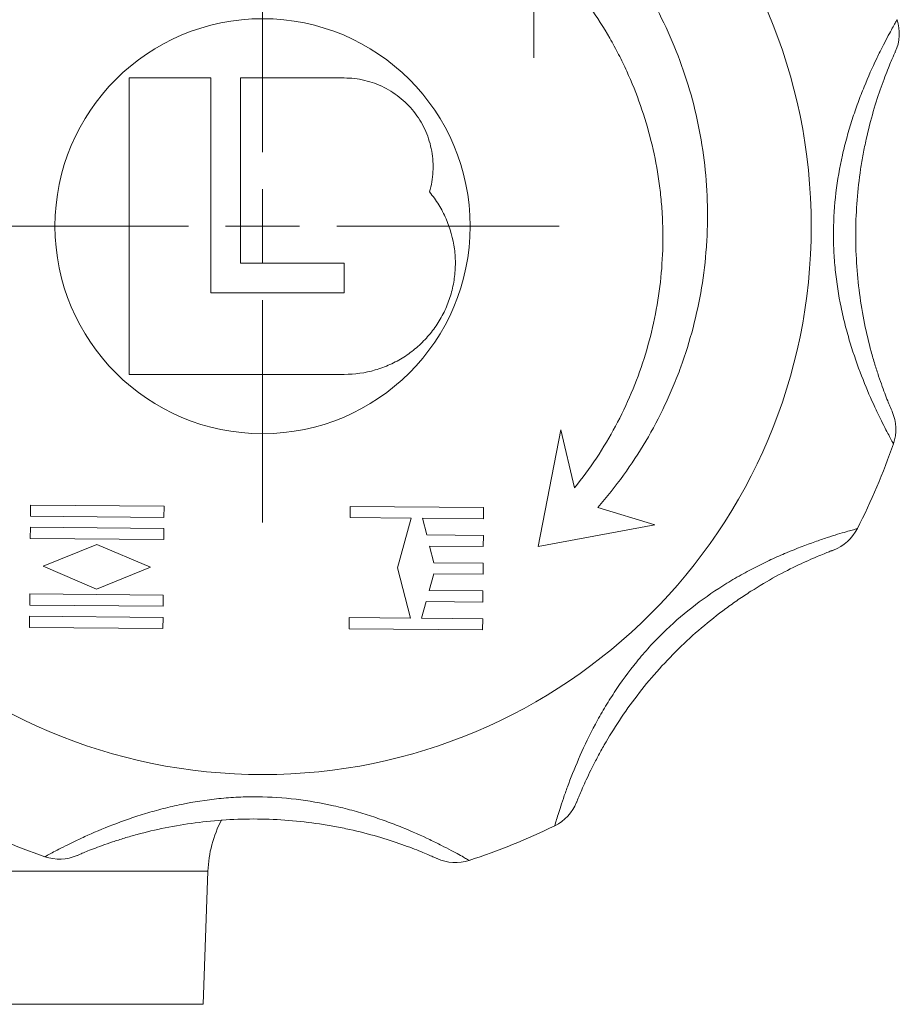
# Model space of a CAD drawing. Header units: millimetres. Extents: x 96 to 854, y -4 to 851.
# Tile 20 of 24: x 759 to 819, y 627 to 693. Entities that reach past the tile are written whole.
import ezdxf

# ---------------------------------------------------------------- set-up
doc = ezdxf.new("R2010")
doc.units = ezdxf.units.MM

# ---------------------------------------------------------------- blocks, each defined once
blk = doc.blocks.new('SW_CENTERMARKSYMBOL_10')
at = {"color": 0, "linetype": 'Continuous', "lineweight": 0}
for p, q in [((0, 2.5), (0, 4.65)), ((0, 0), (0, 2.5)), ((-2.5, 0), (-4.65, 0)), ((0, 0), (-2.5, 0)), ((0, 0), (2.5, 0)), ((0, 0), (0, -2.5)), ((2.5, 0), (4.65, 0)), ((0, -2.5), (0, -4.65))]:
    blk.add_line(p, q, dxfattribs=at)
blk = doc.blocks.new('SW_CENTERMARKSYMBOL_11')
at = {"color": 0, "linetype": 'Continuous', "lineweight": 0}
for p, q in [((0, 5), (0, 20)), ((0, 0), (0, 2.5)), ((-5, 0), (-20, 0)), ((0, 0), (-2.5, 0)), ((0, 0), (2.5, 0)), ((0, 0), (0, -2.5)), ((5, 0), (20, 0)), ((0, -5), (0, -20))]:
    blk.add_line(p, q, dxfattribs=at)

msp = doc.modelspace()

# ---------------------------------------------------------------- linework, layer by layer
at = {"color": 7, "linetype": 'Continuous', "lineweight": 15}
for p, q in [((766.568, 689.15), (766.568, 669.15)), ((772.068, 689.15), (766.568, 689.15)), ((772.068, 674.65), (772.068, 689.15)), ((774.068, 689.15), (774.068, 676.65)), ((781.068, 689.15), (774.068, 689.15)), ((774.068, 676.65), (781.068, 676.65)), ((781.068, 676.65), (781.068, 674.65)), ((781.068, 674.65), (772.068, 674.65)), ((766.568, 669.15), (781.068, 669.15)), ((795.688, 665.401), (794.159, 657.549)), ((796.608, 661.487), (795.688, 665.401)), ((759.921, 660.333), (759.915, 659.583)), ((768.921, 660.255), (759.921, 660.333)), ((768.915, 659.505), (768.921, 660.255)), ((781.476, 660.242), (781.469, 659.492)), ((790.476, 660.163), (781.476, 660.242)), ((790.469, 659.413), (790.476, 660.163)), ((802.025, 659.01), (798.175, 660.171)), ((759.915, 659.583), (768.915, 659.505)), ((781.469, 659.492), (785.594, 659.456)), ((785.594, 659.456), (784.661, 656.089)), ((786.344, 659.449), (790.469, 659.413)), ((786.636, 658.322), (786.344, 659.449)), ((794.159, 657.549), (802.025, 659.01)), ((759.908, 658.833), (759.902, 658.083)), ((768.908, 658.755), (759.908, 658.833)), ((768.901, 658.005), (768.908, 658.755)), ((759.902, 658.083), (768.901, 658.005)), ((790.459, 658.288), (786.636, 658.322)), ((790.453, 657.538), (790.459, 658.288)), ((764.398, 657.669), (760.764, 656.201)), ((768.006, 656.138), (764.398, 657.669)), ((786.83, 657.57), (790.453, 657.538)), ((787.122, 656.442), (786.83, 657.57)), ((790.443, 656.413), (787.122, 656.442)), ((790.436, 655.663), (790.443, 656.413)), ((760.764, 656.201), (764.372, 654.669)), ((764.372, 654.669), (768.006, 656.138)), ((784.661, 656.089), (785.535, 652.706)), ((786.804, 654.57), (787.115, 655.692)), ((787.115, 655.692), (790.436, 655.663)), ((790.427, 654.539), (786.804, 654.57)), ((790.42, 653.789), (790.427, 654.539)), ((759.869, 654.334), (759.862, 653.584)), ((768.869, 654.255), (759.869, 654.334)), ((768.862, 653.505), (768.869, 654.255)), ((786.285, 652.7), (786.597, 653.822)), ((786.597, 653.822), (790.42, 653.789)), ((759.862, 653.584), (768.862, 653.505)), ((759.856, 652.834), (759.849, 652.084)), ((768.856, 652.755), (759.856, 652.834)), ((768.849, 652.005), (768.856, 652.755)), ((781.411, 652.742), (781.404, 651.992)), ((785.535, 652.706), (781.411, 652.742)), ((790.41, 652.664), (786.285, 652.7)), ((790.404, 651.914), (790.41, 652.664)), ((759.849, 652.084), (768.849, 652.005)), ((781.404, 651.992), (790.404, 651.914)), ((771.568, 626.65), (771.882, 635.633)), ((681.568, 626.65), (771.568, 626.65))]:
    msp.add_line(p, q, dxfattribs=at)
at = {"color": 8, "linetype": 'Continuous', "lineweight": 15}
msp.add_line((771.882, 635.633), (681.254, 635.633), dxfattribs=at)
at = {"color": 7, "linetype": 'Continuous', "lineweight": 15}
for radius in [37, 14]:
    msp.add_circle((775.568, 679.15), radius, dxfattribs=at)
for centre, radius, start, end in [((815.504, 692.153), 3, 335.63513, 18.03507), ((815.271, 665.452), 3, 340.96493, 23.36487), ((775.568, 679.15), 45, 333.03507, 340.96493), ((813.002, 660.105), 3, 290.63513, 333.03507), ((793.956, 641.389), 3, 295.96493, 338.36487), ((779.877, 635.353), 8, 152.14541, 178), ((775.568, 679.15), 45, 243.03507, 250.96493), ((775.568, 679.15), 45, 288.03507, 295.96493), ((761.87, 639.446), 3, 250.96493, 293.36487), ((788.571, 639.213), 3, 245.63513, 288.03507)]:
    msp.add_arc(centre, radius, start, end, dxfattribs=at)
for points, knots in [([(798.175, 660.171), (799.399, 661.574), (800.475, 663.068), (801.875, 665.44), (802.306, 666.252), (802.898, 667.504), (803.086, 667.927), (803.443, 668.785), (803.612, 669.219), (804.404, 671.396), (804.868, 673.174), (805.32, 675.893), (805.429, 676.809), (805.529, 678.195), (805.552, 678.661), (805.576, 679.589), (805.578, 680.052), (805.53, 682.359), (805.324, 684.183), (804.764, 686.888), (804.535, 687.785), (803.99, 689.565), (803.679, 690.435), (802.631, 692.99), (801.781, 694.618), (800.279, 696.945), (799.737, 697.705), (798.589, 699.167), (797.981, 699.87), (797.34, 700.545)], [0, 0, 0, 0, 0.125, 0.125, 0.1875, 0.1875, 0.21875, 0.21875, 0.25, 0.25, 0.375, 0.375, 0.4375, 0.4375, 0.46875, 0.46875, 0.5, 0.5, 0.625, 0.625, 0.6875, 0.6875, 0.75, 0.75, 0.875, 0.875, 0.9375, 0.9375, 1, 1, 1, 1]), ([(794.444, 697.699), (795.639, 696.53), (796.708, 695.268), (798.129, 693.245), (798.572, 692.548), (799.191, 691.469), (799.389, 691.104), (799.77, 690.362), (799.953, 689.986), (800.816, 688.093), (801.359, 686.535), (801.958, 684.133), (802.122, 683.322), (802.311, 682.088), (802.365, 681.673), (802.454, 680.844), (802.488, 680.43), (802.612, 678.361), (802.559, 676.713), (802.254, 674.252), (802.114, 673.434), (801.756, 671.8), (801.54, 670.999), (800.788, 668.636), (800.147, 667.117), (798.973, 664.924), (798.544, 664.205), (797.623, 662.813), (797.131, 662.139), (796.608, 661.487)], [0, 0, 0, 0, 0.125, 0.125, 0.1875, 0.1875, 0.21875, 0.21875, 0.25, 0.25, 0.375, 0.375, 0.4375, 0.4375, 0.46875, 0.46875, 0.5, 0.5, 0.625, 0.625, 0.6875, 0.6875, 0.75, 0.75, 0.875, 0.875, 0.9375, 0.9375, 1, 1, 1, 1]), ([(818.107, 664.473), (818.107, 664.473), (818.049, 664.578), (817.881, 664.889), (817.811, 665.019), (817.649, 665.325), (817.558, 665.502), (817.355, 665.901), (817.243, 666.125), (817.007, 666.613), (816.883, 666.876), (816.499, 667.721), (816.223, 668.364), (815.693, 669.739), (815.435, 670.474), (815.081, 671.645), (814.968, 672.047), (814.761, 672.855), (814.666, 673.264), (814.41, 674.503), (814.277, 675.347), (814.145, 676.636), (814.112, 677.07), (814.071, 677.946), (814.062, 678.386), (814.074, 679.693), (814.131, 680.555), (814.335, 682.262), (814.482, 683.106), (814.764, 684.358), (814.868, 684.771), (815.09, 685.576), (815.208, 685.97), (815.456, 686.741), (815.586, 687.117), (815.854, 687.851), (815.994, 688.21), (816.412, 689.239), (816.692, 689.863), (817.092, 690.702), (817.222, 690.966), (817.466, 691.447), (817.579, 691.666), (817.789, 692.061), (817.884, 692.238), (818.052, 692.543), (818.123, 692.67), (818.238, 692.874), (818.282, 692.951), (818.341, 693.055), (818.357, 693.082), (818.357, 693.082)], [0, 0, 0, 0, 0.0625, 0.0625, 0.09375, 0.09375, 0.125, 0.125, 0.15625, 0.15625, 0.1875, 0.1875, 0.25, 0.25, 0.3125, 0.3125, 0.34375, 0.34375, 0.375, 0.375, 0.4375, 0.4375, 0.46875, 0.46875, 0.5, 0.5, 0.5625, 0.5625, 0.625, 0.625, 0.65625, 0.65625, 0.6875, 0.6875, 0.71875, 0.71875, 0.75, 0.75, 0.8125, 0.8125, 0.84375, 0.84375, 0.875, 0.875, 0.90625, 0.90625, 0.9375, 0.9375, 0.96875, 0.96875, 1, 1, 1, 1]), ([(818.237, 690.915), (818.237, 690.915), (818.226, 690.891), (818.184, 690.798), (818.153, 690.729), (818.073, 690.546), (818.023, 690.432), (817.906, 690.157), (817.84, 690), (817.697, 689.646), (817.619, 689.45), (817.454, 689.019), (817.368, 688.784), (817.105, 688.043), (816.926, 687.493), (816.579, 686.296), (816.416, 685.666), (816.2, 684.687), (816.132, 684.355), (816.007, 683.681), (815.949, 683.337), (815.794, 682.304), (815.715, 681.611), (815.604, 680.215), (815.573, 679.513), (815.56, 678.1), (815.579, 677.387), (815.666, 675.985), (815.733, 675.291), (815.914, 673.923), (816.028, 673.249), (816.296, 671.924), (816.447, 671.293), (816.689, 670.4), (816.771, 670.112), (816.94, 669.556), (817.026, 669.289), (817.192, 668.789), (817.274, 668.555), (817.431, 668.121), (817.507, 667.92), (817.645, 667.562), (817.708, 667.405), (817.819, 667.131), (817.867, 667.014), (817.984, 666.735), (818.025, 666.641), (818.025, 666.641)], [0, 0, 0, 0, 0.03125, 0.03125, 0.0625, 0.0625, 0.09375, 0.09375, 0.125, 0.125, 0.15625, 0.15625, 0.1875, 0.1875, 0.25, 0.25, 0.3125, 0.3125, 0.34375, 0.34375, 0.375, 0.375, 0.4375, 0.4375, 0.5, 0.5, 0.5625, 0.5625, 0.625, 0.625, 0.6875, 0.6875, 0.75, 0.75, 0.78125, 0.78125, 0.8125, 0.8125, 0.84375, 0.84375, 0.875, 0.875, 0.90625, 0.90625, 0.9375, 0.9375, 1, 1, 1, 1]), ([(786.824, 681.457), (786.956, 681.906), (787.034, 682.362), (787.084, 683.285), (787.055, 683.757), (786.932, 684.439), (786.878, 684.664), (786.744, 685.107), (786.664, 685.327), (786.385, 685.969), (786.152, 686.369), (785.736, 686.926), (785.585, 687.106), (785.264, 687.444), (785.096, 687.603), (784.741, 687.899), (784.556, 688.037), (784.168, 688.292), (783.964, 688.41), (783.34, 688.722), (782.906, 688.88), (782.229, 689.041), (781.998, 689.082), (781.534, 689.136), (781.302, 689.15), (781.068, 689.15)], [0, 0, 0, 0, 0.125, 0.125, 0.25, 0.25, 0.3125, 0.3125, 0.375, 0.375, 0.5, 0.5, 0.5625, 0.5625, 0.625, 0.625, 0.6875, 0.6875, 0.75, 0.75, 0.875, 0.875, 0.9375, 0.9375, 1, 1, 1, 1]), ([(781.068, 669.15), (781.782, 669.15), (782.479, 669.25), (783.5, 669.546), (783.837, 669.671), (784.481, 669.962), (784.791, 670.129), (785.387, 670.508), (785.674, 670.721), (786.215, 671.183), (786.466, 671.431), (786.932, 671.961), (787.146, 672.242), (787.537, 672.838), (787.711, 673.15), (788.01, 673.789), (788.137, 674.118), (788.344, 674.796), (788.424, 675.146), (788.533, 675.847), (788.563, 676.198), (788.572, 676.903), (788.552, 677.259), (788.414, 678.32), (788.226, 678.999), (787.8, 679.975), (787.633, 680.293), (787.26, 680.896), (787.053, 681.183), (786.824, 681.457)], [0, 0, 0, 0, 0.125, 0.125, 0.1875, 0.1875, 0.25, 0.25, 0.3125, 0.3125, 0.375, 0.375, 0.4375, 0.4375, 0.5, 0.5, 0.5625, 0.5625, 0.625, 0.625, 0.6875, 0.6875, 0.75, 0.75, 0.875, 0.875, 0.9375, 0.9375, 1, 1, 1, 1]), ([(795.27, 638.692), (795.27, 638.692), (795.303, 638.807), (795.403, 639.146), (795.446, 639.288), (795.549, 639.618), (795.609, 639.808), (795.747, 640.233), (795.827, 640.471), (796.005, 640.983), (796.103, 641.257), (796.429, 642.126), (796.689, 642.776), (797.286, 644.123), (797.624, 644.825), (798.201, 645.903), (798.406, 646.267), (798.831, 646.985), (799.053, 647.341), (799.748, 648.399), (800.25, 649.089), (801.068, 650.094), (801.352, 650.424), (801.943, 651.073), (802.248, 651.39), (803.18, 652.306), (803.83, 652.875), (805.181, 653.938), (805.882, 654.431), (806.967, 655.116), (807.332, 655.335), (808.058, 655.748), (808.42, 655.943), (809.14, 656.312), (809.498, 656.486), (810.207, 656.815), (810.56, 656.971), (811.583, 657.403), (812.222, 657.646), (813.098, 657.956), (813.377, 658.051), (813.89, 658.219), (814.125, 658.294), (814.552, 658.425), (814.745, 658.482), (815.079, 658.579), (815.219, 658.619), (815.444, 658.682), (815.53, 658.705), (815.646, 658.737), (815.676, 658.745), (815.676, 658.745)], [0, 0, 0, 0, 0.0625, 0.0625, 0.09375, 0.09375, 0.125, 0.125, 0.15625, 0.15625, 0.1875, 0.1875, 0.25, 0.25, 0.3125, 0.3125, 0.34375, 0.34375, 0.375, 0.375, 0.4375, 0.4375, 0.46875, 0.46875, 0.5, 0.5, 0.5625, 0.5625, 0.625, 0.625, 0.65625, 0.65625, 0.6875, 0.6875, 0.71875, 0.71875, 0.75, 0.75, 0.8125, 0.8125, 0.84375, 0.84375, 0.875, 0.875, 0.90625, 0.90625, 0.9375, 0.9375, 0.96875, 0.96875, 1, 1, 1, 1]), ([(814.059, 657.298), (814.059, 657.298), (814.034, 657.288), (813.939, 657.252), (813.868, 657.225), (813.681, 657.153), (813.565, 657.107), (813.289, 656.996), (813.131, 656.931), (812.78, 656.783), (812.586, 656.699), (812.165, 656.51), (811.937, 656.405), (811.228, 656.066), (810.712, 655.805), (809.62, 655.204), (809.06, 654.873), (808.215, 654.334), (807.932, 654.147), (807.366, 653.759), (807.083, 653.556), (806.243, 652.936), (805.696, 652.502), (804.631, 651.594), (804.112, 651.119), (803.105, 650.129), (802.614, 649.611), (801.683, 648.558), (801.241, 648.02), (800.402, 646.925), (800.004, 646.368), (799.257, 645.241), (798.918, 644.688), (798.458, 643.886), (798.313, 643.624), (798.039, 643.111), (797.91, 642.862), (797.675, 642.391), (797.567, 642.168), (797.371, 641.75), (797.283, 641.554), (797.127, 641.204), (797.06, 641.047), (796.945, 640.775), (796.897, 640.658), (796.782, 640.378), (796.745, 640.283), (796.745, 640.283)], [0, 0, 0, 0, 0.03125, 0.03125, 0.0625, 0.0625, 0.09375, 0.09375, 0.125, 0.125, 0.15625, 0.15625, 0.1875, 0.1875, 0.25, 0.25, 0.3125, 0.3125, 0.34375, 0.34375, 0.375, 0.375, 0.4375, 0.4375, 0.5, 0.5, 0.5625, 0.5625, 0.625, 0.625, 0.6875, 0.6875, 0.75, 0.75, 0.78125, 0.78125, 0.8125, 0.8125, 0.84375, 0.84375, 0.875, 0.875, 0.90625, 0.90625, 0.9375, 0.9375, 1, 1, 1, 1]), ([(760.891, 636.61), (760.891, 636.61), (760.996, 636.669), (761.307, 636.837), (761.437, 636.907), (761.743, 637.068), (761.92, 637.16), (762.319, 637.362), (762.543, 637.474), (763.031, 637.71), (763.294, 637.834), (764.139, 638.219), (764.783, 638.494), (766.157, 639.025), (766.892, 639.282), (768.063, 639.637), (768.465, 639.749), (769.273, 639.956), (769.682, 640.051), (770.921, 640.308), (771.765, 640.441), (773.054, 640.573), (773.488, 640.605), (774.364, 640.647), (774.804, 640.655), (776.111, 640.643), (776.973, 640.587), (778.68, 640.382), (779.524, 640.235), (780.776, 639.953), (781.189, 639.849), (781.994, 639.628), (782.388, 639.51), (783.159, 639.262), (783.535, 639.132), (784.269, 638.863), (784.628, 638.724), (785.657, 638.306), (786.281, 638.025), (787.12, 637.626), (787.384, 637.495), (787.865, 637.252), (788.084, 637.138), (788.479, 636.929), (788.656, 636.833), (788.961, 636.666), (789.088, 636.595), (789.292, 636.48), (789.369, 636.436), (789.473, 636.376), (789.5, 636.361), (789.5, 636.361)], [0, 0, 0, 0, 0.0625, 0.0625, 0.09375, 0.09375, 0.125, 0.125, 0.15625, 0.15625, 0.1875, 0.1875, 0.25, 0.25, 0.3125, 0.3125, 0.34375, 0.34375, 0.375, 0.375, 0.4375, 0.4375, 0.46875, 0.46875, 0.5, 0.5, 0.5625, 0.5625, 0.625, 0.625, 0.65625, 0.65625, 0.6875, 0.6875, 0.71875, 0.71875, 0.75, 0.75, 0.8125, 0.8125, 0.84375, 0.84375, 0.875, 0.875, 0.90625, 0.90625, 0.9375, 0.9375, 0.96875, 0.96875, 1, 1, 1, 1]), ([(787.333, 636.481), (787.333, 636.481), (787.309, 636.491), (787.216, 636.533), (787.147, 636.564), (786.964, 636.645), (786.85, 636.695), (786.575, 636.812), (786.418, 636.878), (786.065, 637.021), (785.868, 637.099), (785.437, 637.263), (785.202, 637.35), (784.461, 637.612), (783.911, 637.792), (782.714, 638.139), (782.084, 638.301), (781.105, 638.518), (780.773, 638.585), (780.099, 638.711), (779.755, 638.768), (778.722, 638.923), (778.029, 639.003), (776.633, 639.114), (775.931, 639.145), (774.518, 639.158), (773.805, 639.139), (772.403, 639.052), (771.709, 638.984), (770.341, 638.803), (769.667, 638.69), (768.342, 638.422), (767.711, 638.271), (766.818, 638.029), (766.53, 637.946), (765.974, 637.777), (765.707, 637.692), (765.207, 637.525), (764.974, 637.443), (764.54, 637.287), (764.338, 637.211), (763.981, 637.073), (763.823, 637.01), (763.549, 636.899), (763.432, 636.851), (763.153, 636.733), (763.059, 636.692), (763.059, 636.692)], [0, 0, 0, 0, 0.03125, 0.03125, 0.0625, 0.0625, 0.09375, 0.09375, 0.125, 0.125, 0.15625, 0.15625, 0.1875, 0.1875, 0.25, 0.25, 0.3125, 0.3125, 0.34375, 0.34375, 0.375, 0.375, 0.4375, 0.4375, 0.5, 0.5, 0.5625, 0.5625, 0.625, 0.625, 0.6875, 0.6875, 0.75, 0.75, 0.78125, 0.78125, 0.8125, 0.8125, 0.84375, 0.84375, 0.875, 0.875, 0.90625, 0.90625, 0.9375, 0.9375, 1, 1, 1, 1])]:
    msp.add_open_spline(points, degree=3, knots=knots, dxfattribs=at)

# ---------------------------------------------------------------- block references
at = {"color": 7, "linetype": 'Continuous', "lineweight": 0}
for name, p in [('SW_CENTERMARKSYMBOL_10', (793.855, 695.15)), ('SW_CENTERMARKSYMBOL_11', (775.568, 679.15))]:
    msp.add_blockref(name, p, dxfattribs=at)

doc.saveas('drawing.dxf')
